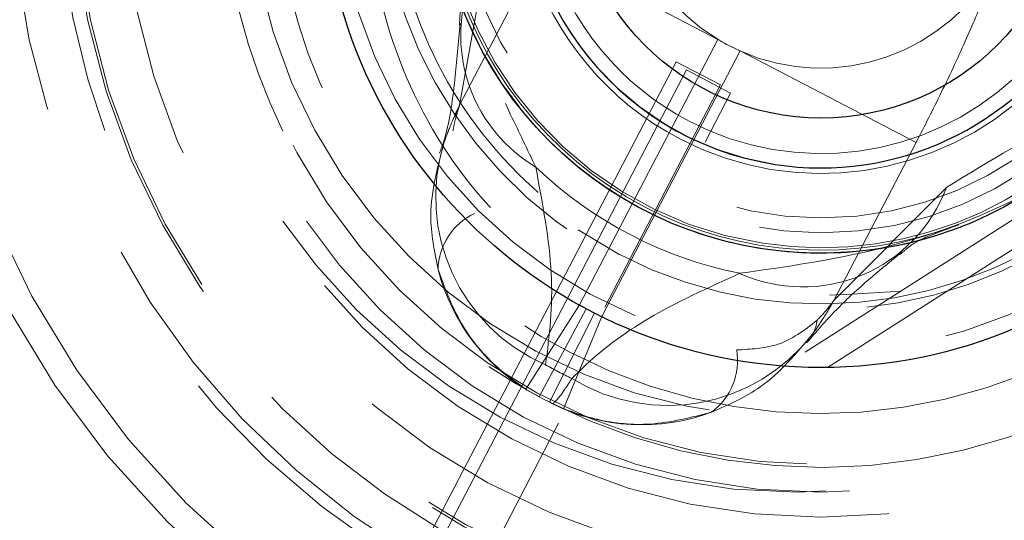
# Model space of a CAD drawing. Header units: millimetres. Extents: x 629 to 811, y 290 to 661.
# Tile 28 of 36: x 647.3 to 649.27, y 640.02 to 641.02. Entities that reach past the tile are written whole.
import ezdxf

# ---------------------------------------------------------------- set-up
doc = ezdxf.new("R2010")
doc.units = ezdxf.units.MM
doc.linetypes.add('HIDDEN', pattern=[1.905, 1.27, -0.635])
doc.styles.add('SLDTEXTSTYLE0', font='TXT', dxfattribs={"width": 0.75})
doc.dimstyles.new('SLDDIMSTYLE0', dxfattribs={"dimtxt": 3.5, "dimasz": 3.556, "dimexe": 0, "dimexo": 0.0625, "dimgap": 0.875, "dimtad": 1, "dimdec": 0, "dimlfac": 5, "dimrnd": 1e-09, "dimzin": 12, "dimdsep": 46, "dimtxsty": 'SLDTEXTSTYLE0', "dimblk1": 'CLOSED', "dimblk2": 'CLOSED', "dimsah": 1, "dimcen": 0.09, "dimadec": 0, "dimazin": 3, "dimtfac": 1, "dimtdec": 0, "dimtofl": 0, "dimtmove": 0, "dimatfit": 3, "dimldrblk": 'CLOSED', "dimfxl": 0, "dimfrac": 2, "dimtolj": 1, "dimtzin": 12, "dimarcsym": 0})

# ---------------------------------------------------------------- blocks, each defined once
blk = doc.blocks.new('_Closed')
at = {"color": 0, "linetype": 'ByBlock', "lineweight": -2}
for p, q in [((-1, 0.166667), (0, 0)), ((-1, 0.166667), (-1, -0.166667)), ((0, 0), (-1, -0.166667)), ((0, 0), (-1, 0))]:
    blk.add_line(p, q, dxfattribs=at)
blk = doc.blocks.new('_D_1')
at = {"color": 7, "linetype": 'Continuous', "lineweight": 0}
for p, q in [((649.8569, 661.325), (685.0713, 661.325)), ((684.0713, 661.325), (684.0713, 621.325)), ((649.8569, 621.325), (685.0713, 621.325))]:
    blk.add_line(p, q, dxfattribs=at)
at = {"color": 7, "linetype": 'Continuous', "lineweight": 18, "xscale": 3.556, "yscale": 3.556}
for p, rotation in [((684.0713, 661.325, -87.7033), 90.0000000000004), ((684.0713, 621.325, -87.7033), 270.0000000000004)]:
    blk.add_blockref('_Closed', p, dxfattribs=dict(at, rotation=rotation))
at = {"color": 7, "linetype": 'Continuous', "lineweight": 18, "char_height": 3.5, "attachment_point": 1, "rotation": 90, "style": 'SLDTEXTSTYLE0'}
for s, insert in [('200', (679.5061, 639.962)), ('%%c', (679.5596, 634.6836))]:
    blk.add_mtext(s, dxfattribs=dict(at, insert=insert))

msp = doc.modelspace()

# ---------------------------------------------------------------- linework, layer by layer
at = {"color": 7, "linetype": 'HIDDEN', "lineweight": 18}
for p, q in [((648.3447, 641.1663), (648.1801, 640.8504)), ((648.1801, 640.8504), (648.2364, 641.1649)), ((648.3447, 641.1663), (648.6973, 640.9826)), ((648.42, 640.4505), (648.6973, 640.9826)), ((648.742, 640.9593), (648.4647, 640.4272)), ((648.742, 640.9593), (649.0945, 640.7756)), ((648.6141, 640.9376), (647.5016, 638.8031)), ((648.7028, 640.8914), (648.6141, 640.9376)), ((648.6345, 640.9212), (647.7026, 639.1333)), ((648.7231, 640.875), (648.6345, 640.9212)), ((647.5903, 638.7569), (648.7028, 640.8914)), ((648.8721, 640.3555), (649.7368, 640.9073)), ((648.9174, 640.325), (649.8055, 640.8918)), ((647.7913, 639.0871), (648.7231, 640.875)), ((648.9299, 640.4596), (649.0945, 640.7756)), ((649.1554, 640.6859), (648.9299, 640.4596)), ((648.5008, 640.5511), (648.4173, 640.6008)), ((648.42, 640.4505), (648.3125, 640.2819)), ((648.3392, 640.2663), (648.4333, 640.4427)), ((648.4333, 640.4427), (648.42, 640.4505)), ((648.4506, 640.4337), (648.3599, 640.2555)), ((648.4647, 640.4272), (648.388, 640.2425)), ((648.4647, 640.4272), (648.4506, 640.4337)), ((648.3332, 640.2695), (648.3392, 640.2663)), ((648.3599, 640.2555), (648.366, 640.2524))]:
    msp.add_line(p, q, dxfattribs=at)
at = {"color": 7, "linetype": 'HIDDEN', "lineweight": 18, "flags": 128}
for points in [[(648.742, 640.9593), (648.7193, 640.9702), (648.6973, 640.9826)], [(649.0645, 640.4783), (649.0645, 640.4783)], [(649.0645, 640.4783), (649.0645, 640.4783)], [(649.0645, 640.4783), (649.0645, 640.4783)], [(649.0645, 640.4783), (649.0645, 640.4783)], [(649.0645, 640.4783), (649.0645, 640.4783)], [(649.0645, 640.4783), (649.0645, 640.4783)], [(649.0645, 640.4783), (649.0645, 640.4783)], [(649.0645, 640.4783), (649.0645, 640.4783)], [(649.0645, 640.4783), (649.0645, 640.4783)], [(649.0645, 640.4783), (649.0645, 640.4783)]]:
    msp.add_lwpolyline(points, dxfattribs=at)
at = {"color": 7, "linetype": 'Continuous', "lineweight": 25}
for centre, radius in [((648.8569, 641.325), 20), ((648.9041, 641.325), 5.5), ((648.9041, 641.325), 5.2), ((648.9041, 641.325), 1), ((648.9041, 641.325), 0.771), ((648.9041, 641.325), 0.5)]:
    msp.add_circle(centre, radius, dxfattribs=at)
at = {"color": 7, "linetype": 'HIDDEN', "lineweight": 18}
for centre, radius in [((648.8569, 641.325), 19.6), ((648.8569, 641.325), 8.2), ((648.8569, 641.325), 7.1694), ((648.9041, 641.325), 6.5782), ((648.9041, 641.325), 6.5), ((648.9041, 641.325), 6.4782), ((648.9041, 641.325), 6.4016), ((648.9041, 641.325), 4), ((648.9041, 641.325), 3.9), ((648.9041, 641.325), 3.7115), ((648.9041, 641.325), 3.6131), ((648.9041, 641.325), 3.4), ((648.8569, 641.325), 2.8), ((648.8569, 641.325), 2.7552), ((648.9041, 641.325), 2.7011), ((648.9041, 641.325), 2.7), ((648.9041, 641.325), 2.2441), ((648.9041, 641.325), 2.2006), ((648.9041, 641.325), 2.0919), ((648.9041, 641.325), 1.8516), ((648.9041, 641.325), 1.7984), ((648.9041, 641.325), 1.5), ((648.9041, 641.325), 1.4946), ((648.9041, 641.325), 1.4), ((648.9041, 641.325), 1.3), ((648.8569, 641.325), 1.25), ((648.9041, 641.325), 1.25), ((648.9041, 641.325), 1.25), ((648.9041, 641.325), 1.1946), ((648.8569, 641.325), 1.1), ((648.9041, 641.325), 0.97), ((648.9041, 641.325), 0.771), ((648.9041, 641.325), 0.771), ((648.9041, 641.325), 0.771), ((648.9041, 641.325), 0.73), ((648.9041, 641.325), 0.7)]:
    msp.add_circle(centre, radius, dxfattribs=at)
for centre, radius, start, end in [((648.9041, 641.325), 1.6231, 152.4718, 110.3864), ((648.9041, 641.325), 1.6, 140.5065, 112.7222), ((648.9041, 641.325), 1.5283, 152.4718, 102.8828), ((648.9041, 641.325), 1.2, 242.4718, 102.9256), ((648.9041, 641.325), 1.0922, 242.4718, 99.8446), ((648.9041, 641.325), 0.7712, 242.4718, 96.9242), ((648.9041, 641.325), 0.76, 261.2058, 171.2058), ((648.9041, 641.325), 1.0922, 137.1232, 242.4718), ((648.9041, 641.325), 1.2, 145.3607, 242.4718), ((648.9041, 641.325), 0.6112, 242.4718, 96.3381), ((648.9041, 641.325), 0.5712, 242.4718, 93.1085), ((648.9041, 641.325), 0.8726, 242.4718, 31.3957), ((648.9041, 641.325), 0.884, 152.4718, 19.6652), ((648.9041, 641.325), 0.6112, 152.3643, 242.4718), ((648.9041, 641.325), 0.5712, 150.2342, 242.4718), ((648.9041, 641.325), 0.4, 152.4718, 238.8592), ((648.9041, 641.325), 0.76, 171.2058, 261.2058), ((648.9041, 641.325), 0.6, 171.2058, 261.2058), ((648.4893, 640.9908), 0.3071, 145.4533, 239.3017), ((648.9041, 641.325), 0.7648, 193.862, 242.4718), ((648.9041, 641.325), 0.4, 246.0843, 332.4718), ((648.9041, 641.325), 0.7712, 197.9454, 242.4718), ((648.9041, 641.325), 0.4, 238.8592, 246.0843), ((648.4987, 640.6664), 0.3665, 162.4899, 246.474), ((648.9041, 641.325), 0.8274, 226.3046, 258.639), ((648.8678, 640.7935), 0.3071, 245.6419, 339.4902), ((648.2652, 640.518), 0.1284, 115.4415, 178.5142), ((648.9041, 641.325), 0.7648, 242.4718, 290.8072), ((648.5228, 640.6197), 0.3982, 194.3053, 241.5702), ((648.8385, 640.4224), 0.0574, 327.9963, 356.8269), ((648.5966, 640.6154), 0.3665, 238.4696, 322.4537), ((648.6086, 640.339), 0.1284, 306.4294, 9.5021), ((648.9041, 641.325), 1.1374, 240.9808, 243.9628), ((648.5445, 640.6084), 0.3982, 243.3734, 290.6383)]:
    msp.add_arc(centre, radius, start, end, dxfattribs=at)
at = {"color": 7, "linetype": 'Continuous', "lineweight": 25}
for start, end in [(261.2058, 171.2058), (171.2058, 261.2058)]:
    msp.add_arc((648.9041, 641.325), 0.6, start, end, dxfattribs=at)
at = {"color": 7, "linetype": 'HIDDEN', "lineweight": 18}
for points, knots in [([(649.6278, 638.8277), (649.4472, 638.7872), (649.0866, 638.7065), (648.4696, 638.7362), (647.8197, 638.9236), (647.1971, 639.3188), (646.7085, 639.8692), (646.3914, 640.534), (646.2706, 641.2605), (646.3556, 641.9917), (646.64, 642.6716), (647.1009, 643.2453), (647.7036, 643.6698), (648.3991, 643.9105), (649.1348, 643.9488), (649.8542, 643.784), (650.4883, 643.4193), (650.9181, 643.0318), (651.0642, 642.7456), (651.0994, 642.6765)], [0, 0, 0, 0, 0.048032, 0.095889, 0.159205, 0.222183, 0.2854, 0.348484, 0.411567, 0.474784, 0.537762, 0.601078, 0.663989, 0.72736, 0.790242, 0.853624, 0.916516, 0.979865, 1, 1, 1, 1]), ([(648.4494, 639.0956), (648.2018, 639.161), (647.7069, 639.2917), (647.0935, 639.7855), (646.6627, 640.4431), (646.4699, 641.2201), (646.5299, 641.8917), (646.7091, 642.3974), (646.9717, 642.8729), (647.353, 643.277), (647.8164, 643.5688), (648.1996, 643.7306), (648.6065, 643.8253), (649.0262, 643.8524), (649.4454, 643.808), (649.854, 643.6953), (650.2389, 643.514), (650.5919, 643.271), (650.8981, 642.9701), (651.1964, 642.5715), (651.3251, 642.2431), (651.4014, 642.0486)], [0, 0, 0, 0, 0.07364, 0.147237, 0.222442, 0.298513, 0.375209, 0.414413, 0.453622, 0.53232, 0.572195, 0.612072, 0.6525, 0.692931, 0.733617, 0.774303, 0.815435, 0.85657, 0.898111, 0.939654, 1, 1, 1, 1]), ([(648.4494, 639.0956), (648.2855, 639.1404), (647.9168, 639.2412), (647.4106, 639.5711), (646.9827, 640.0506), (646.7053, 640.6329), (646.5995, 641.2685), (646.674, 641.9084), (646.9228, 642.5034), (647.3261, 643.0054), (647.8536, 643.377), (648.4621, 643.5874), (649.1065, 643.6213), (649.7336, 643.4758), (650.2973, 643.1616), (650.7508, 642.7048), (651.0615, 642.1387), (651.1998, 641.5116), (651.1721, 640.874), (651.0111, 640.4908), (650.9326, 640.304)], [0, 0, 0, 0, 0.0449658, 0.1011857, 0.1576187, 0.2139327, 0.2702469, 0.3266797, 0.3828997, 0.4394214, 0.4955812, 0.5521524, 0.6082864, 0.6648676, 0.7210101, 0.7775616, 0.8337471, 0.8902295, 0.9464921, 1, 1, 1, 1]), ([(649.0671, 642.1361), (648.9746, 642.123), (648.7874, 642.0966), (648.497, 641.9955), (648.3049, 641.8535), (648.2083, 641.7572), (648.1812, 641.7263), (648.1751, 641.7187), (648.1701, 641.7117), (648.167, 641.7055), (648.164, 641.6978), (648.1585, 641.6788), (648.1428, 641.6043), (648.1137, 641.3859), (648.156, 641.0961), (648.2686, 640.8602), (648.316, 640.7614), (648.3326, 640.7267)], [0, 0, 0, 0, 0.146382, 0.296127, 0.436884, 0.484946, 0.491483, 0.494686, 0.498453, 0.502925, 0.503428, 0.509414, 0.529967, 0.612231, 0.823917, 0.938299, 1, 1, 1, 1]), ([(648.7412, 640.5138), (648.8337, 640.5269), (649.0209, 640.5533), (649.3113, 640.6544), (649.5034, 640.7964), (649.6, 640.8927), (649.6271, 640.9236), (649.6332, 640.9312), (649.6382, 640.9382), (649.6413, 640.9444), (649.6443, 640.9521), (649.6498, 640.9711), (649.6655, 641.0456), (649.6946, 641.264), (649.6523, 641.5538), (649.5397, 641.7897), (649.4923, 641.8885), (649.4757, 641.9232)], [0, 0, 0, 0, 0.146382, 0.296127, 0.436884, 0.484946, 0.491483, 0.494686, 0.498453, 0.502925, 0.503428, 0.509414, 0.529967, 0.612231, 0.823917, 0.938299, 1, 1, 1, 1]), ([(648.2038, 641.827), (648.1472, 641.7245), (648.0358, 641.5226), (648.0348, 641.1699), (648.1585, 640.8491), (648.3974, 640.6018), (648.7177, 640.4541), (648.9478, 640.4701), (649.0645, 640.4783)], [0, 0, 0, 0, 0.16994, 0.33497, 0.5, 0.66503, 0.83006, 1, 1, 1, 1]), ([(648.1829, 641.8137), (648.159, 641.78), (648.0831, 641.6732), (648.003, 641.4537), (647.9879, 641.1593), (648.0749, 640.8648), (648.2594, 640.5951), (648.4469, 640.4828), (648.5458, 640.4236)], [0, 0, 0, 0, 0.075418, 0.239158, 0.418568, 0.605105, 0.791514, 1, 1, 1, 1]), ([(649.5719, 641.485), (649.57, 641.4577), (649.564, 641.3685), (649.5887, 641.2397), (649.6214, 641.0999), (649.6363, 640.9968), (649.64, 640.9618), (649.6401, 640.9487), (649.639, 640.9442), (649.6381, 640.9421), (649.6362, 640.9393), (649.6334, 640.9368), (649.6285, 640.9333), (649.6062, 640.9197), (649.5352, 640.8833), (649.3641, 640.8137), (649.2412, 640.7384), (649.1554, 640.6859)], [0, 0, 0, 0, 0.07559, 0.246559, 0.418242, 0.472596, 0.492707, 0.497908, 0.499273, 0.500342, 0.5014, 0.504366, 0.507243, 0.513499, 0.560803, 0.693284, 1, 1, 1, 1]), ([(648.1617, 641.1404), (648.1648, 641.1289), (648.178, 641.079), (648.1825, 641.0534), (648.1804, 641.0231), (648.1796, 641.0114)], [0, 0, 0, 0, 0.154066, 0.672549, 1, 1, 1, 1]), ([(649.0945, 640.7756), (649.1118, 640.8093), (649.149, 640.8822), (649.1975, 640.9873), (649.2294, 641.0618), (649.2463, 641.1042), (649.2534, 641.1229), (649.257, 641.1331), (649.2584, 641.1374), (649.2588, 641.1391), (649.2589, 641.1396), (649.2589, 641.1398), (649.2589, 641.1398), (649.2589, 641.1399), (649.2589, 641.14), (649.2589, 641.14), (649.2589, 641.14), (649.2589, 641.1401), (649.2589, 641.1401)], [0, 0, 0, 0, 0.191655, 0.414167, 0.629893, 0.73415, 0.836998, 0.887902, 0.943758, 0.971852, 0.981792, 0.981881, 0.989902, 0.989979, 0.995659, 0.995715, 0.997136, 1, 1, 1, 1]), ([(648.1811, 641.0148), (648.1777, 640.9761), (648.1695, 640.8828), (648.158, 640.8039), (648.143, 640.7632), (648.1398, 640.7547)], [0, 0, 0, 0, 0.359682, 0.866494, 1, 1, 1, 1]), ([(648.1801, 640.8504), (648.1798, 640.8498), (648.179, 640.8482), (648.1774, 640.8449), (648.1746, 640.8392), (648.1697, 640.8286), (648.1604, 640.8075), (648.1536, 640.789), (648.1491, 640.7767)], [0, 0, 0, 0, 0.022641, 0.069405, 0.134768, 0.261819, 0.509662, 1, 1, 1, 1]), ([(648.1801, 640.8504), (648.1799, 640.85), (648.1796, 640.849), (648.1788, 640.8469), (648.1775, 640.8432), (648.1752, 640.836), (648.1709, 640.8213), (648.1683, 640.8081), (648.1665, 640.7994)], [0, 0, 0, 0, 0.02257, 0.063444, 0.125891, 0.249955, 0.497484, 1, 1, 1, 1]), ([(648.1491, 640.7767), (648.1359, 640.7276), (648.1126, 640.6409), (648.1296, 640.5575), (648.1369, 640.5213)], [0, 0, 0, 0, 0.5668311, 1, 1, 1, 1]), ([(648.3326, 640.7267), (648.3463, 640.6531), (648.3743, 640.5037), (648.3598, 640.3887), (648.3524, 640.3303)], [0, 0, 0, 0, 0.492821, 1, 1, 1, 1]), ([(649.0617, 640.5512), (649.0682, 640.5567), (649.0907, 640.5758), (649.1097, 640.5848), (649.1626, 640.6045), (649.18, 640.6109)], [0, 0, 0, 0, 0.216448, 0.743337, 1, 1, 1, 1]), ([(648.8753, 640.3743), (648.8989, 640.4017), (648.9421, 640.4516), (649.0085, 640.5095), (649.0587, 640.5502), (649.0671, 640.557)], [0, 0, 0, 0, 0.502396, 0.916286, 1, 1, 1, 1]), ([(648.1369, 640.5213), (648.1514, 640.482), (648.1781, 640.4101), (648.245, 640.3302), (648.2933, 640.2956), (648.3125, 640.2819)], [0, 0, 0, 0, 0.419924, 0.769569, 1, 1, 1, 1]), ([(648.4049, 640.303), (648.4119, 640.3099), (648.4559, 640.3536), (648.5507, 640.4267), (648.6772, 640.4846), (648.7412, 640.5138)], [0, 0, 0, 0, 0.085499, 0.538073, 1, 1, 1, 1]), ([(648.8872, 640.392), (648.8947, 640.4028), (648.9059, 640.4189), (648.9179, 640.4386), (648.9238, 640.4487), (648.9269, 640.4543), (648.9287, 640.4574), (648.9296, 640.4591), (648.9299, 640.4596)], [0, 0, 0, 0, 0.490338, 0.738181, 0.865232, 0.930595, 0.977359, 1, 1, 1, 1]), ([(648.8958, 640.4193), (648.902, 640.4257), (648.9113, 640.4354), (648.9208, 640.4473), (648.9254, 640.4534), (648.9277, 640.4566), (648.929, 640.4584), (648.9296, 640.4593), (648.9299, 640.4596)], [0, 0, 0, 0, 0.502516, 0.750045, 0.874109, 0.936556, 0.97743, 1, 1, 1, 1]), ([(648.7352, 640.3602), (648.763, 640.3618), (648.827, 640.3655), (648.8709, 640.3998), (648.8958, 640.4193)], [0, 0, 0, 0, 0.434059, 1, 1, 1, 1]), ([(650.9774, 640.3878), (650.9326, 640.298), (650.8313, 640.0954), (650.6174, 639.8128), (650.3442, 639.5497), (650.0304, 639.336), (649.6856, 639.1767), (649.3195, 639.0781), (648.9022, 639.0321), (648.6132, 639.0726), (648.4494, 639.0956)], [0, 0, 0, 0, 0.098187, 0.221588, 0.34499, 0.468391, 0.591792, 0.715193, 0.838594, 1, 1, 1, 1]), ([(648.6848, 640.2357), (648.7187, 640.2504), (648.7968, 640.2844), (648.8545, 640.3531), (648.8872, 640.392)], [0, 0, 0, 0, 0.433169, 1, 1, 1, 1]), ([(648.366, 640.2524), (648.3712, 640.2563), (648.3783, 640.2618), (648.3993, 640.2943), (648.4049, 640.303)], [0, 0, 0, 0, 0.73249, 1, 1, 1, 1]), ([(648.388, 640.2425), (648.4102, 640.2347), (648.4663, 640.2149), (648.5701, 640.2058), (648.6443, 640.2251), (648.6848, 640.2357)], [0, 0, 0, 0, 0.230431, 0.580076, 1, 1, 1, 1])]:
    msp.add_open_spline(points, degree=3, knots=knots, dxfattribs=at)

# ---------------------------------------------------------------- dimensions: what is measured, and where the dimension line sits
at = {"color": 7, "linetype": 'Continuous', "lineweight": 18}
dim = msp.add_linear_dim(base=(684.0713, 621.325), p1=(648.8569, 661.325), p2=(648.8569, 621.325), angle=90, text='%%c<>', dimstyle='SLDDIMSTYLE0', dxfattribs=at)
dim.commit()
dim.dimension.update_dxf_attribs({"geometry": '_D_1', "text_midpoint": (684.0713, 641.202), "dimtype": 160})

doc.saveas('drawing.dxf')
